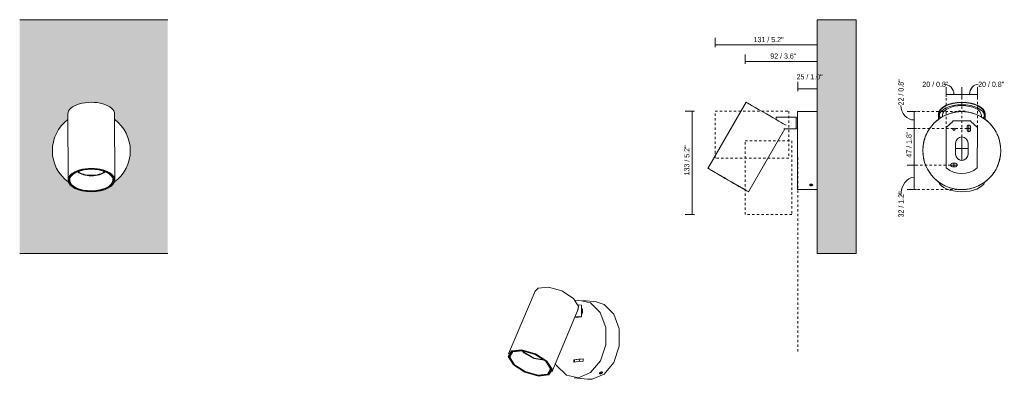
# Model space of a CAD drawing. Header units: millimetres. Extents: x -6669 to -5406, y -11 to 6739.
# Tile 1 of 2: x -6669 to -5406, y -11 to 450. Entities that reach past the tile are written whole.
import ezdxf

# ---------------------------------------------------------------- set-up
doc = ezdxf.new("R2010")
doc.units = ezdxf.units.MM
doc.linetypes.add('Dash', pattern=[6, 3, -3])
for name, color, linetype, lineweight in [('Cotas', 7, 'Continuous', 9), ('Cotas-3', 7, 'Continuous', 9), ('Lighthing Fixture Detail Wide Black', 7, 'Continuous', 20), ('Luminarias', 7, 'Continuous', 20), ('Muros', 7, 'Continuous', 9)]:
    doc.layers.add(name, color=color, linetype=linetype, lineweight=lineweight)
doc.layers.add('Lighthing Fixture Dim Grey Dash', color=7, linetype='Dash', lineweight=9, true_color=0xd2d2d2)
doc.styles.add('Arial Narrow', font='ARIALN.TTF', dxfattribs={"height": 6.6})
doc.dimstyles.new('FARO_-_2_2mm_Arial_Narrow_mm_Inch_Left', dxfattribs={"dimscale": 304.8, "dimtxt": 6.754644, "dimasz": 0, "dimexe": 0.029528, "dimexo": 0.0625, "dimgap": 0.004921, "dimtad": 1, "dimdec": 0, "dimzin": 0, "dimdsep": 46, "dimtxsty": 'Arial Narrow', "dimblk1": 'NONE', "dimblk2": 'NONE', "dimsah": 1, "dimcen": 0.09, "dimadec": 0, "dimazin": 0, "dimtfac": 1, "dimtdec": 4, "dimtix": 1, "dimtmove": 0, "dimatfit": 3, "dimfxl": 0.009843, "dimfxlon": 1, "dimtvp": 1, "dimtolj": 1, "dimtzin": 0, "dimarcsym": 2})
doc.dimstyles.new('FARO_-_2_2mm_Arial_Narrow_mm_Inch_Left_1', dxfattribs={"dimscale": 304.8, "dimtxt": 6.754644, "dimasz": 0, "dimexe": 0.029528, "dimexo": 0.0625, "dimgap": 0.004921, "dimtad": 1, "dimdec": 0, "dimzin": 0, "dimdsep": 46, "dimtxsty": 'Arial Narrow', "dimblk1": 'NONE', "dimblk2": 'NONE', "dimsah": 1, "dimcen": 0.09, "dimadec": 0, "dimazin": 0, "dimtfac": 1, "dimtdec": 4, "dimtix": 1, "dimtmove": 2, "dimatfit": 3, "dimfxl": 0.009843, "dimfxlon": 1, "dimtvp": 1, "dimtolj": 1, "dimtzin": 0, "dimarcsym": 2})
doc.dimstyles.new('FARO_-_2_2mm_Arial_Narrow_mm_Inch_Left_2', dxfattribs={"dimscale": 304.8, "dimtxt": 6.754644, "dimasz": 0, "dimexe": 0.029528, "dimexo": 0.0625, "dimgap": 0.004921, "dimtad": 1, "dimdec": 0, "dimzin": 0, "dimdsep": 46, "dimtxsty": 'Arial Narrow', "dimblk1": 'NONE', "dimblk2": 'NONE', "dimsah": 1, "dimcen": 0.09, "dimadec": 0, "dimazin": 0, "dimtfac": 1, "dimtdec": 4, "dimtix": 1, "dimtmove": 1, "dimatfit": 3, "dimfxl": 0.009843, "dimfxlon": 1, "dimtvp": 1, "dimtolj": 1, "dimtzin": 0, "dimarcsym": 2})

# ---------------------------------------------------------------- blocks, each defined once
blk = doc.blocks.new('43767 - 43767 STAN White wall lamp with switch-540624-Alzado_PDF')
at = {"layer": 'Luminarias'}
for p, q in [((-6607.1, 329), (-6606.9, 244.1)), ((-6546.9, 244.2), (-6547.1, 329.1)), ((-6605.3, 246), (-6605.4, 244.7)), ((-6604.1, 246.6), (-6603.5, 248.2)), ((-6549.6, 246.8), (-6550.2, 248.3)), ((-6548.3, 244.8), (-6548.4, 246.1))]:
    blk.add_line(p, q, dxfattribs=at)
for start, end in [(126.9732, 233.937), (306.4929, 53.1766)]:
    blk.add_arc((-6577, 282), 50, start, end, dxfattribs=at)
for centre, major_axis, start_param, end_param in [((-6577.1, 329), (30, 0.1), 0, 3.141593), ((-6576.9, 244.2), (30, 0.1), 0, 3.141593), ((-6576.9, 244.2), (28.7, 0.1), 0, 3.141593), ((-6576.9, 244.2), (28.5, 0.1), 0, 3.141593), ((-6576.9, 244.2), (27.7, 0.1), 0.184961, 2.956632), ((-6576.9, 259.6), (20, 0), 3.638071, 5.786707), ((-6576.9, 260.3), (20, 0), 3.688339, 5.736439), ((-6576.9, 244.2), (30, 0.1), 3.141593, 6.283185), ((-6576.9, 244.2), (28.7, 0.1), 3.141593, 6.283185), ((-6576.9, 244.2), (28.5, 0.1), 3.141593, 6.283185), ((-6576.9, 244.2), (27.7, 0.1), 3.036873, 3.141593), ((-6576.9, 244.2), (27.7, 0.1), 3.141593, 6.283185), ((-6576.9, 244.2), (27.7, 0.1), 0, 0.10472)]:
    blk.add_ellipse(centre, major_axis=major_axis, ratio=0.5, start_param=start_param, end_param=end_param, dxfattribs=at)
blk = doc.blocks.new('43767 - 43767 STAN White wall lamp with switch-540624-00 Isometrico PDF')
at = {"lineweight": 9}
blk.add_line((-7015.2, 11.4), (-7013.7, 14.3), dxfattribs=at)
at = {"layer": 'Luminarias', "color": 9, "lineweight": 9, "true_color": 0xc0c0c0}
for p, q in [((-7071.4, 101.7), (-7105.4, 21.2)), ((-7019.5, 89.2), (-7015.9, 89.9)), ((-6992.8, 87.9), (-7010.2, 89.8)), ((-7050.1, -2.2), (-7016.1, 78.4)), ((-7011.7, 83.6), (-7016.3, 84.1)), ((-7011.7, 68.7), (-7011.7, 83.6)), ((-7011.7, 68.7), (-7020.7, 67.7)), ((-7019.9, 69.6), (-7011.7, 68.7)), ((-7015.9, 68.2), (-7016, 68.2)), ((-7015.7, 68.3), (-7015.9, 68.2)), ((-7085.7, 23.2), (-7087.4, 25.3)), ((-7103.3, 22.1), (-7103.8, 21)), ((-7102.2, 22), (-7101.1, 23.1)), ((-7099.6, 18.6), (-7099.7, 18.6)), ((-7085.9, 22.6), (-7088.2, 25.1)), ((-7021.9, 13.6), (-7015.8, 14.3)), ((-7021.9, 10.7), (-7021.9, 13.6)), ((-7021.9, 13.6), (-7020.7, 13.5)), ((-7014.5, 14.2), (-7020.7, 13.5)), ((-7020.7, 13.5), (-7020.7, 10.8)), ((-7015.8, 14.3), (-7009.6, 15)), ((-7009.6, 14.7), (-7014.5, 14.2)), ((-7009.6, 15), (-7009.6, 12)), ((-7051.7, 0.7), (-7051.7, 2.2)), ((-7051.3, -1.2), (-7050.8, 0.3)), ((-7015.8, 11.3), (-7021.9, 10.7)), ((-7009.6, 12), (-7015.8, 11.3)), ((-7021.4, -9.5), (-7004, -11.5)), ((-6998.3, -11.5), (-7004, -11.5)), ((-6988.2, -4.3), (-6988.6, -4.2)), ((-6986.9, -2.4), (-6986.8, -2.3))]:
    blk.add_line(p, q, dxfattribs=at)
for points in [[(-7022.2, 92.4, 0), (-7037, 101.9, 0), (-7054.3, 106.9, 0), (-7067.7, 105.4, 0), (-7071.7, 101, 0)], [(-7016.4, 77.8, 0), (-7015.7, 82, 0), (-7022.2, 92.4, 0)], [(-7015.9, 89.9, 0), (-7000.3, 86.6, 0), (-6987.8, 74.2, 0), (-6980.8, 55, 0), (-6980.8, 32.9, 0), (-6987.7, 12.2, 0), (-7000.2, -2.9, 0), (-7015.7, -9.5, 0)], [(-7011.7, 80.1, 0), (-7011.4, 79.5, 0), (-7010.8, 77.9, 0), (-7010.7, 76, 0)], [(-7010.7, 76, 0), (-7010.8, 74.1, 0), (-7011.4, 72.3, 0), (-7011.7, 71.7, 0)], [(-6993.1, 87.9, 0), (-6982.9, 84.7, 0), (-6970.4, 72.2, 0), (-6963.4, 53.1, 0), (-6963.4, 31, 0), (-6970.3, 10.3, 0), (-6982.8, -4.9, 0), (-6998.3, -11.5, 0)], [(-7099.3, 7.2, 0), (-7105.8, 17.6, 0), (-7101.6, 24.9, 0), (-7088.3, 26.3, 0), (-7070.9, 21.3, 0), (-7056.2, 11.8, 0)], [(-7098.4, 7.3, 0), (-7104.6, 17.2, 0), (-7100.6, 24.2, 0), (-7087.8, 25.6, 0), (-7071.2, 20.8, 0), (-7057.1, 11.7, 0)], [(-7057.2, 11.7, 0), (-7071.3, 20.8, 0), (-7087.8, 25.5, 0), (-7100.5, 24.1, 0), (-7104.4, 17.2, 0), (-7098.2, 7.3, 0)], [(-7097.7, 7.3, 0), (-7103.7, 17, 0), (-7099.8, 23.7, 0), (-7087.5, 25.1, 0), (-7071.5, 20.5, 0), (-7057.8, 11.7, 0)], [(-7059.2, 12.9, 0), (-7059.5, 12.9, 0), (-7073.2, 15.1, 0), (-7085.9, 22.6, 0)], [(-7059.8, 13.4, 0), (-7072.9, 15.7, 0), (-7085.7, 23.2, 0)], [(-7056.2, 11.8, 0), (-7049.7, 1.4, 0), (-7053.9, -5.9, 0), (-7067.2, -7.3, 0), (-7084.5, -2.4, 0), (-7099.3, 7.2, 0)], [(-7051.6, -2.3, 0), (-7054.9, -5.2, 0), (-7067.6, -6.6, 0), (-7084.2, -1.8, 0), (-7098.4, 7.3, 0)], [(-7098.2, 7.3, 0), (-7084.2, -1.8, 0), (-7067.7, -6.5, 0), (-7055, -5.1, 0), (-7051, 1.8, 0), (-7057.2, 11.7, 0)], [(-7057.8, 11.7, 0), (-7051.8, 2, 0), (-7055.6, -4.7, 0), (-7068, -6.1, 0), (-7084, -1.5, 0), (-7097.7, 7.3, 0)], [(-7057.1, 11.7, 0), (-7050.9, 1.8, 0), (-7051.2, -1.4, 0)], [(-7015.7, -9.5, 0), (-7031.3, -6.3, 0), (-7043.8, 6.1, 0), (-7045.4, 8.9, 0)], [(-6988.7, -4, 0), (-6988.8, -3.9, 0), (-6988.7, -3.6, 0), (-6988.5, -3.3, 0), (-6988, -2.9, 0), (-6987.5, -2.5, 0), (-6986.8, -2.3, 0), (-6986.2, -2.1, 0), (-6985.6, -2.1, 0)], [(-6985.6, -2.1, 0), (-6985.2, -2.2, 0), (-6985, -2.5, 0), (-6985, -2.8, 0), (-6985.3, -3.2, 0), (-6985.7, -3.6, 0), (-6986.3, -3.9, 0), (-6987, -4.1, 0), (-6987.6, -4.3, 0), (-6988.2, -4.3, 0)]]:
    blk.add_polyline3d(points, dxfattribs=at)
blk = doc.blocks.new('43767 - 43767 STAN White wall lamp with switch-540624-Lateral_PDF')
at = {"lineweight": 9}
blk.add_open_spline([(-3269, 254.2), (-3269, 254.1), (-3269, 254), (-3269, 253.8)], degree=3, dxfattribs=at)
at = {"layer": 'Luminarias'}
for p, q in [((-3360.1, 344), (-3409.1, 259.2)), ((-3269, 332), (-3294, 332)), ((-3294, 232), (-3294, 332)), ((-3295.7, 325), (-3321.5, 325)), ((-3321.5, 325), (-3321.5, 321.8)), ((-3295.7, 310), (-3295.7, 325)), ((-3294, 324.1), (-3295.7, 324.1)), ((-3357.1, 229.2), (-3310.4, 310)), ((-3311.6, 310), (-3295.7, 310)), ((-3295.7, 310.9), (-3294, 311)), ((-3295.7, 310), (-3295.7, 310)), ((-3408, 258.5), (-3408, 258.5)), ((-3407.8, 258.4), (-3407.8, 258.4)), ((-3395.5, 251.2), (-3395.4, 251.2)), ((-3393.2, 250.1), (-3393.2, 250)), ((-3359.5, 230.5), (-3359.4, 230.5)), ((-3294, 232), (-3269, 232)), ((-3294, 232), (-3294, 232))]:
    blk.add_line(p, q, dxfattribs=at)
for centre, major_axis, start_param, end_param in [((-3334.1, 329), (-26, 15), 4.713573, 6.284369), ((-3334.1, 329), (-26, 15), 3.394336, 4.713573), ((-3383.1, 244.2), (-26, 15), 4.713573, 6.284369), ((-3383.1, 244.2), (-24, 13.9), 6.282532, 6.284369), ((-3383.1, 244.2), (-24, 13.9), 0.34654, 1.57198), ((-3383.1, 244.2), (-26, 15), 3.141593, 4.713573), ((-3383.1, 244.2), (-24, 13.9), 1.57198, 2.797421), ((-3383.1, 244.2), (-24, 13.9), 3.771095, 3.773061)]:
    blk.add_ellipse(centre, major_axis=major_axis, ratio=0.002051, start_param=start_param, end_param=end_param, dxfattribs=at)
for points, knots in [([(-3276.7, 237), (-3277, 237), (-3277.3, 237), (-3277.7, 237.1), (-3278, 237.2), (-3278.3, 237.3), (-3278.5, 237.5), (-3278.6, 237.6), (-3278.7, 237.8), (-3278.7, 237.9), (-3278.7, 238.1), (-3278.6, 238.2), (-3278.5, 238.4), (-3278.3, 238.6), (-3278, 238.7), (-3277.4, 238.9), (-3277, 238.9), (-3276.7, 238.9)], [0, 0, 0, 0, 0.111111, 0.166667, 0.222222, 0.277778, 0.333333, 0.388889, 0.444444, 0.513889, 0.548611, 0.583333, 0.652778, 0.722222, 0.791667, 0.861111, 1, 1, 1, 1]), ([(-3277.6, 238.8), (-3277.6, 238.8), (-3277.3, 238.7), (-3277, 238.7), (-3276.7, 238.7)], [-0.1499568, -0.1499568, -0.1499568, -0.1499568, -0.1111111, 0, 0, 0, 0]), ([(-3276.7, 238.9), (-3276.6, 238.9), (-3276.4, 238.9), (-3276, 238.9), (-3275.7, 238.8), (-3275.4, 238.7), (-3275.2, 238.6), (-3275, 238.4), (-3274.8, 238.3), (-3274.7, 238.1), (-3274.7, 237.9), (-3274.7, 237.8), (-3274.8, 237.7), (-3274.9, 237.5), (-3275.2, 237.3), (-3275.5, 237.2), (-3276, 237.1), (-3276.4, 237), (-3276.7, 237)], [0, 0, 0, 0, 0.055556, 0.111111, 0.166667, 0.222222, 0.277778, 0.333333, 0.388889, 0.444444, 0.513889, 0.548611, 0.583333, 0.652778, 0.722222, 0.791667, 0.861111, 1, 1, 1, 1]), ([(-3276.7, 238.7), (-3276.5, 238.7), (-3276.2, 238.7), (-3275.8, 238.7), (-3275.8, 238.8)], [-1, -1, -1, -1, -0.8888889, -0.8373837, -0.8373837, -0.8373837, -0.8373837])]:
    blk.add_open_spline(points, degree=3, knots=knots, dxfattribs=at)
for points in [[(-3276.7, 238.8), (-3277, 238.8), (-3277.2, 238.8), (-3277.4, 238.7)], [(-3276, 238.7), (-3276.3, 238.8), (-3276.5, 238.8), (-3276.7, 238.8)]]:
    blk.add_open_spline(points, degree=3, dxfattribs=at)
blk = doc.blocks.new('43767 - 43767 STAN White wall lamp with switch-540624-Alzado_PDF Fixing')
at = {"lineweight": 9}
for p, q in [((6565.6, 320.2), (6588.6, 320.2)), ((6585, 277.5), (6585, 277.5))]:
    blk.add_line(p, q, dxfattribs=at)
for centre, radius, start, end in [((6567.1, 309.5), 1.5, 89.8643, 269.8643), ((6567.1, 309.5), 1.25, 359.8643, 179.8643), ((6567.1, 309.5), 1.25, 179.8643, 359.8643), ((6567.1, 309.5), 1.5, 269.8643, 89.8643), ((6586.1, 312.5), 2.25, 149.2024, 164.6397), ((6586.1, 308.5), 2.25, 195.0746, 210.4755), ((6586.1, 312.5), 2.25, 105.2134, 120.6391), ((6586.1, 308.5), 2.25, 239.3672, 254.7793), ((6586.1, 308.5), 2.25, 285.2141, 300.6399), ((6586.1, 312.5), 2.25, 59.3665, 74.7787), ((6586.1, 312.5), 2.25, 15.3529, 30.8035), ((6586.1, 308.5), 2.25, 329.5313, 344.9183), ((6577, 291.5), 8, 359.8643, 179.8643), ((6565, 263.5), 2.25, 105.3529, 120.8035), ((6577, 277.5), 8, 179.8643, 359.8643), ((6569, 263.5), 2.25, 59.2024, 74.6397), ((6565, 263.5), 2.25, 149.3665, 164.7787), ((6565, 263.5), 2.25, 195.2134, 210.6391), ((6565, 263.5), 2.25, 239.2024, 254.6397), ((6569, 263.5), 2.25, 285.3529, 300.8035), ((6569, 263.5), 2.25, 15.2134, 30.6391), ((6569, 263.5), 2.25, 329.3665, 344.7787)]:
    blk.add_arc(centre, radius, start, end, dxfattribs=at)
at = {"layer": 'Luminarias'}
for p, q in [((6547.1, 329.1), (6547, 322)), ((6607, 321.9), (6607.1, 329)), ((6552.1, 327.5), (6552.1, 326.6)), ((6602.1, 326.5), (6602, 327.4))]:
    blk.add_line(p, q, dxfattribs=at)
for start, end in [(94.15, 115.5786), (64.15, 85.5786), (124.15, 145.5786), (34.15, 55.5786), (154.15, 175.5786), (4.15, 25.5786), (184.15, 205.5786), (334.15, 355.5786), (214.15, 235.5786), (304.15, 325.5786), (244.15, 265.5786), (274.15, 295.5786)]:
    blk.add_arc((6577, 282), 50, start, end, dxfattribs=at)
for centre, major_axis, start_param, end_param in [((6577.1, 329), (-30, 0.1), 3.141593, 6.283185), ((6577.1, 329), (-29.2, 0.1), 3.141593, 6.283185), ((6577.1, 329), (-30, 0.1), 0, 0.377968), ((6577.1, 329), (-29.2, 0.1), 0, 0.362062), ((6577.1, 326.4), (-29, 0.1), 3.191523, 6.233255), ((6577.1, 327.3), (-25, 0.1), 3.141593, 6.283185), ((6577.1, 329), (-29.2, 0.1), 2.783215, 3.141593), ((6577.1, 329), (-30, 0.1), 2.766209, 3.141593), ((6577.1, 327.3), (-25, 0.1), 0, 0.147489), ((6577.1, 326.4), (-25, 0.1), 0, 0.086417), ((6577.1, 327.3), (-25, 0.1), 3.000047, 3.141593), ((6577.1, 326.4), (-25, 0.1), 3.060415, 3.141593), ((6576.9, 244.2), (-30, 0.1), 0.159748, 2.976295)]:
    blk.add_ellipse(centre, major_axis=major_axis, ratio=0.5, start_param=start_param, end_param=end_param, dxfattribs=at)
for points in [[(6551.7, 238.9), (6551.7, 238.9), (6551.7, 238.9), (6551.8, 238.9), (6551.9, 238.8), (6552.1, 238.7), (6552.3, 238.6), (6552.5, 238.4), (6552.8, 238.3), (6553, 238.1), (6553.1, 238.1)], [(6598.6, 236.9), (6598.6, 236.9), (6598.6, 236.9), (6598.7, 237), (6598.8, 237), (6599, 237.1), (6599.2, 237.2), (6599.5, 237.4), (6599.8, 237.5), (6600, 237.6), (6600.1, 237.7)]]:
    blk.add_open_spline(points, degree=3, dxfattribs=at)
for points, knots in [([(6553.1, 238.1), (6553.1, 238.1), (6552.9, 238.2), (6552.6, 238.4), (6552.3, 238.6), (6552, 238.7), (6551.7, 238.9), (6551.7, 238.9), (6551.7, 238.9)], [0.5486111, 0.5486111, 0.5486111, 0.5486111, 0.5833333, 0.6527778, 0.7222222, 0.7916667, 0.8611111, 1, 1, 1, 1]), ([(6553.7, 237.8), (6553.7, 237.8), (6553.9, 237.7), (6554.2, 237.5), (6554.6, 237.3), (6554.8, 237.2), (6555.1, 237.1), (6555.2, 237), (6555.2, 237)], [0.5486111, 0.5486111, 0.5486111, 0.5486111, 0.5833333, 0.6527778, 0.7222222, 0.7916667, 0.8611111, 1, 1, 1, 1]), ([(6555.2, 237), (6555.2, 237), (6555.1, 237), (6555, 237.1), (6554.8, 237.2), (6554.6, 237.3), (6554.3, 237.5), (6554, 237.6), (6553.8, 237.7), (6553.7, 237.8)], [0, 0, 0, 0, 0.1111111, 0.1666667, 0.2222222, 0.2777778, 0.3333333, 0.3888889, 0.4444444, 0.4444444, 0.4444444, 0.4444444]), ([(6600.1, 237.7), (6600, 237.6), (6599.9, 237.5), (6599.5, 237.4), (6599.2, 237.2), (6598.9, 237.1), (6598.7, 237), (6598.6, 236.9), (6598.6, 236.9)], [0.5486111, 0.5486111, 0.5486111, 0.5486111, 0.5833333, 0.6527778, 0.7222222, 0.7916667, 0.8611111, 1, 1, 1, 1]), ([(6600.6, 238), (6600.7, 238), (6600.9, 238.1), (6601.2, 238.3), (6601.5, 238.4), (6601.8, 238.6), (6602, 238.7), (6602.1, 238.8), (6602.1, 238.8)], [0.5486111, 0.5486111, 0.5486111, 0.5486111, 0.5833333, 0.6527778, 0.7222222, 0.7916667, 0.8611111, 1, 1, 1, 1]), ([(6602.1, 238.8), (6602.1, 238.8), (6602.1, 238.8), (6601.9, 238.7), (6601.7, 238.6), (6601.5, 238.4), (6601.3, 238.3), (6601, 238.1), (6600.8, 238), (6600.7, 238)], [0, 0, 0, 0, 0.1111111, 0.1666667, 0.2222222, 0.2777778, 0.3333333, 0.3888889, 0.4444444, 0.4444444, 0.4444444, 0.4444444])]:
    blk.add_open_spline(points, degree=3, knots=knots, dxfattribs=at)
blk = doc.blocks.new('DIMBLOCK2-Lateral_PDF')
at = {"layer": 'Cotas-3', "color": 251, "true_color": 0x5b5b5b}
for p, q in [((-5776.6, 417.7), (-5776.6, 426.7)), ((-5645.7, 417.7), (-5776.6, 417.7)), ((-5776.6, 417.7), (-5776.6, 414.7)), ((-5645.7, 417.7), (-5645.7, 420.7)), ((-5645.7, 417.7), (-5645.7, 408.7))]:
    blk.add_line(p, q, dxfattribs=at)
at = {"layer": 'Cotas-3', "color": 0, "insert": (-5727.3, 427.8), "char_height": 6.6, "width": 38.598, "attachment_point": 1, "line_spacing_factor": 0.974696, "style": 'Arial Narrow'}
blk.add_mtext('131 / 5.2"', dxfattribs=at)
blk = doc.blocks.new('_None')
blk = doc.blocks.new('DIMBLOCK3-Lateral_PDF')
at = {"layer": 'Cotas-3', "color": 251, "true_color": 0x5b5b5b}
for p, q in [((-5806.3, 332.5), (-5815.3, 332.5)), ((-5806.3, 332.5), (-5806.3, 200)), ((-5806.3, 332.5), (-5803.3, 332.5)), ((-5806.3, 200), (-5815.3, 200)), ((-5806.3, 200), (-5803.3, 200))]:
    blk.add_line(p, q, dxfattribs=at)
at = {"layer": 'Cotas-3', "color": 0, "insert": (-5816.3, 250.2), "char_height": 6.6, "width": 38.598, "attachment_point": 1, "rotation": 90, "line_spacing_factor": 0.974696, "style": 'Arial Narrow'}
blk.add_mtext('133 / 5.2"', dxfattribs=at)
blk = doc.blocks.new('DIMBLOCK4-Lateral_PDF')
at = {"layer": 'Cotas-3', "color": 251, "true_color": 0x5b5b5b}
for p, q in [((-5738.1, 396.5), (-5738.1, 405.5)), ((-5738.1, 396.5), (-5645.7, 396.5)), ((-5738.1, 396.5), (-5738.1, 393.5)), ((-5645.7, 396.5), (-5645.7, 399.5)), ((-5645.7, 396.5), (-5645.7, 387.5))]:
    blk.add_line(p, q, dxfattribs=at)
at = {"layer": 'Cotas-3', "color": 0, "insert": (-5705.9, 406.6), "char_height": 6.6, "width": 33.58, "attachment_point": 1, "line_spacing_factor": 0.974696, "style": 'Arial Narrow'}
blk.add_mtext('92 / 3.6"', dxfattribs=at)
blk = doc.blocks.new('DIMBLOCK5-Lateral_PDF')
at = {"layer": 'Cotas-3', "color": 251, "true_color": 0x5b5b5b}
for p, q in [((-5670.7, 361.2), (-5670.7, 370.2)), ((-5670.7, 361.2), (-5645.7, 361.2)), ((-5670.7, 361.2), (-5670.7, 358.2)), ((-5645.7, 361.2), (-5645.7, 364.2)), ((-5645.7, 361.2), (-5645.7, 352.2))]:
    blk.add_line(p, q, dxfattribs=at)
at = {"layer": 'Cotas-3', "color": 0, "insert": (-5672.2, 380), "char_height": 6.6, "width": 33.58, "attachment_point": 1, "line_spacing_factor": 0.974696, "style": 'Arial Narrow'}
blk.add_mtext('25 / 1.0"', dxfattribs=at)
blk = doc.blocks.new('DIMBLOCK6-Alzado_PDF Fixing')
at = {"layer": 'Cotas-3', "color": 251, "true_color": 0x5b5b5b}
for p, q in [((-5521.3, 332), (-5530.3, 332)), ((-5521.3, 332), (-5521.3, 310.5)), ((-5521.3, 332), (-5518.3, 332)), ((-5521.3, 310.5), (-5530.3, 310.5)), ((-5521.3, 310.5), (-5518.3, 310.5))]:
    blk.add_line(p, q, dxfattribs=at)
blk.add_ellipse((-5521.3, 340), major_axis=(0, 18.7), ratio=0.912022, start_param=1.570796, end_param=3.141593, dxfattribs=at)
at = {"layer": 'Cotas-3', "color": 0, "insert": (-5541.5, 340), "char_height": 6.6, "width": 33.58, "attachment_point": 1, "rotation": 90, "line_spacing_factor": 0.974696, "style": 'Arial Narrow'}
blk.add_mtext('22 / 0.8"', dxfattribs=at)
blk = doc.blocks.new('DIMBLOCK7-Alzado_PDF Fixing')
at = {"layer": 'Cotas-3', "color": 251, "true_color": 0x5b5b5b}
for p, q in [((-5521.3, 310.5), (-5530.3, 310.5)), ((-5521.3, 310.5), (-5521.3, 263.5)), ((-5521.3, 310.5), (-5518.3, 310.5)), ((-5521.3, 263.5), (-5530.3, 263.5)), ((-5521.3, 263.5), (-5518.3, 263.5))]:
    blk.add_line(p, q, dxfattribs=at)
at = {"layer": 'Cotas-3', "color": 0, "insert": (-5531.3, 273), "char_height": 6.6, "width": 33.58, "attachment_point": 1, "rotation": 90, "line_spacing_factor": 0.974696, "style": 'Arial Narrow'}
blk.add_mtext('47 / 1.8"', dxfattribs=at)
blk = doc.blocks.new('DIMBLOCK8-Alzado_PDF Fixing')
at = {"layer": 'Cotas-3', "color": 251, "true_color": 0x5b5b5b}
for p, q in [((-5521.3, 263.5), (-5530.3, 263.5)), ((-5521.3, 263.5), (-5521.3, 232)), ((-5521.3, 263.5), (-5518.3, 263.5)), ((-5521.3, 232), (-5530.3, 232)), ((-5521.3, 232), (-5518.3, 232))]:
    blk.add_line(p, q, dxfattribs=at)
blk.add_ellipse((-5521.3, 224.2), major_axis=(0, 23.6), ratio=0.722588, start_param=0, end_param=1.570796, dxfattribs=at)
at = {"layer": 'Cotas-3', "color": 0, "insert": (-5541.5, 196.2), "char_height": 6.6, "width": 33.58, "attachment_point": 1, "rotation": 90, "line_spacing_factor": 0.974696, "style": 'Arial Narrow'}
blk.add_mtext('32 / 1.2"', dxfattribs=at)
blk = doc.blocks.new('DIMBLOCK9-Alzado_PDF Fixing')
at = {"layer": 'Cotas-3', "color": 251, "true_color": 0x5b5b5b}
for p, q in [((-5480.2, 354.2), (-5480.2, 363.2)), ((-5480.2, 354.2), (-5460.2, 354.2)), ((-5480.2, 354.2), (-5480.2, 351.2)), ((-5460.2, 354.2), (-5460.2, 363.2)), ((-5460.2, 354.2), (-5460.2, 351.2))]:
    blk.add_line(p, q, dxfattribs=at)
blk.add_ellipse((-5482.8, 354.2), major_axis=(0, 13), ratio=0.966185, start_param=4.712389, end_param=6.283185, dxfattribs=at)
at = {"layer": 'Cotas-3', "color": 0, "insert": (-5510.8, 370.4), "char_height": 6.6, "width": 33.58, "attachment_point": 1, "line_spacing_factor": 0.974696, "style": 'Arial Narrow'}
blk.add_mtext('20 / 0.8"', dxfattribs=at)
blk = doc.blocks.new('DIMBLOCK10-Alzado_PDF Fixing')
at = {"layer": 'Cotas-3', "color": 251, "true_color": 0x5b5b5b}
for p, q in [((-5460.2, 354.2), (-5460.2, 363.2)), ((-5460.2, 354.2), (-5440.2, 354.2)), ((-5460.2, 354.2), (-5460.2, 351.2)), ((-5440.2, 354.2), (-5440.2, 363.2)), ((-5440.2, 354.2), (-5440.2, 351.2))]:
    blk.add_line(p, q, dxfattribs=at)
blk.add_ellipse((-5439.2, 354.2), major_axis=(0, 13), ratio=0.841298, start_param=0, end_param=1.570796, dxfattribs=at)
at = {"layer": 'Cotas-3', "color": 0, "insert": (-5439.2, 370.4), "char_height": 6.6, "width": 33.58, "attachment_point": 1, "line_spacing_factor": 0.974696, "style": 'Arial Narrow'}
blk.add_mtext('20 / 0.8"', dxfattribs=at)

msp = doc.modelspace()

# ---------------------------------------------------------------- hatches: boundary and pattern name
at = {"layer": 'Muros', "true_color": 0xf7f7f7}
h = msp.add_hatch(color=7, dxfattribs=at)
h.paths.add_polyline_path([(-6668.9, 150), (-6479, 150), (-6479, 450), (-6668.9, 450), (-6668.9, 233.1)])
h.paths.add_polyline_path([(-6576.8, 229.2), (-6580.6, 229.3), (-6583.1, 229.5), (-6586.1, 229.9), (-6589, 230.4), (-6591.8, 231.1), (-6594.5, 232), (-6597.3, 233.1), (-6599.1, 234.1), (-6601.1, 235.3), (-6602.8, 236.6), (-6604.3, 238), (-6605.4, 239.5), (-6606.2, 241.1), (-6606.4, 241.6), (-6608.1, 242.9), (-6610.9, 245.3), (-6613.6, 247.9), (-6616, 250.8), (-6618.5, 254.1), (-6620.2, 256.9), (-6622, 260.2), (-6623.5, 263.6), (-6624.7, 267.2), (-6625.8, 271.1), (-6626.5, 274.8), (-6626.9, 278.6), (-6627, 282), (-6626.8, 285.8), (-6626.4, 289.5), (-6625.7, 293.2), (-6624.8, 296.6), (-6623.6, 300.2), (-6622.1, 303.6), (-6620.4, 306.9), (-6618.4, 310.1), (-6616.2, 313.1), (-6613.7, 315.9), (-6611.1, 318.6), (-6608.3, 321), (-6607, 321.9), (-6607.1, 329), (-6606.9, 330.5), (-6606.4, 332.1), (-6605.6, 333.6), (-6604.5, 335.1), (-6602.9, 336.6), (-6601.2, 337.9), (-6599.2, 339.1), (-6597, 340.2), (-6594.5, 341.2), (-6591.9, 342), (-6589.1, 342.7), (-6585.8, 343.4), (-6583.1, 343.7), (-6580, 343.9), (-6576.9, 344), (-6573.9, 344), (-6570.7, 343.7), (-6567.6, 343.3), (-6564.7, 342.7), (-6561.9, 342), (-6559.3, 341.1), (-6556.8, 340.1), (-6554.6, 339), (-6552.6, 337.8), (-6550.9, 336.4), (-6549.7, 335.2), (-6548.5, 333.7), (-6547.7, 332.2), (-6547.2, 330.7), (-6547.1, 329.1), (-6547, 322), (-6545.9, 321.2), (-6543.1, 318.8), (-6540.4, 316.1), (-6538, 313.3), (-6535.8, 310.3), (-6533.8, 307.1), (-6532, 303.8), (-6530.5, 300.4), (-6529.3, 296.9), (-6528.2, 293), (-6527.5, 289.3), (-6527.1, 285.4), (-6527, 282), (-6527.1, 278.2), (-6527.5, 274.7), (-6528.2, 271), (-6529.2, 267.4), (-6530.4, 263.9), (-6531.9, 260.4), (-6533.6, 257.1), (-6535.6, 253.9), (-6537.8, 250.9), (-6540.3, 248.1), (-6542.9, 245.4), (-6545.7, 243), (-6547.3, 241.8), (-6547.5, 241.1), (-6548.3, 239.6), (-6549.6, 238), (-6550.9, 236.7), (-6552.6, 235.4), (-6554.5, 234.2), (-6556.8, 233.1), (-6559.2, 232.1), (-6562.3, 231.1), (-6565.2, 230.4), (-6568, 229.9), (-6570.9, 229.5), (-6573.9, 229.2), (-6576.6, 229.2)])
msp.add_hatch(color=7, dxfattribs=at).paths.add_polyline_path([(-5645.7, 150), (-5595.7, 150), (-5595.7, 450), (-5645.7, 450), (-5645.7, 172)])
at = {"layer": 'Muros', "true_color": 0xfafafa}
msp.add_hatch(color=7, dxfattribs=at).paths.add_polyline_path([(-5595.7, 150), (-5595.7, 450), (-5645.7, 450), (-5645.7, 150)])

# ---------------------------------------------------------------- linework, layer by layer
at = {"layer": 'Lighthing Fixture Detail Wide Black'}
for p, q in [((-5480.2, 311.7), (-5471.6, 319.2)), ((-5471.6, 319.2), (-5471.6, 320.2)), ((-5471.6, 320.2), (-5448.6, 320.2)), ((-5448.6, 320.2), (-5448.6, 319.2)), ((-5448.6, 319.2), (-5440.2, 311.6)), ((-5480.3, 259.7), (-5480.2, 311.7)), ((-5453.4, 312.5), (-5453.4, 308.5)), ((-5448.9, 310.5), (-5453.4, 310.5)), ((-5451.2, 306.3), (-5451.2, 314.8)), ((-5448.9, 308.5), (-5448.9, 312.5)), ((-5440.2, 311.6), (-5440.3, 259.7)), ((-5468.2, 291.5), (-5468.2, 277.5)), ((-5460.2, 269.5), (-5460.2, 299.5)), ((-5452.2, 277.5), (-5452.2, 291.5)), ((-5468.2, 284.5), (-5452.2, 284.5)), ((-5468.3, 265.8), (-5472.3, 265.8)), ((-5470.3, 261.3), (-5470.3, 265.8)), ((-5466, 263.5), (-5474.5, 263.5)), ((-5472.3, 261.3), (-5468.3, 261.3))]:
    msp.add_line(p, q, dxfattribs=at)
for centre, radius, start, end in [((-5460.2, 282), 50, 89.8643, 269.8643), ((-5460.2, 282), 50, 269.8643, 89.8643), ((-5451.2, 312.5), 2.25, 0, 180), ((-5451.2, 308.5), 2.25, 180, 0), ((-5460.2, 291.5), 8, 0, 180), ((-5472.3, 263.5), 2.25, 90, 270), ((-5468.3, 263.5), 2.25, 270, 90), ((-5460.2, 277.5), 8, 180, 360), ((-5460.3, 284.4), 31.8, 231.0093, 308.991)]:
    msp.add_arc(centre, radius, start, end, dxfattribs=at)
at = {"layer": 'Lighthing Fixture Dim Grey Dash'}
for p, q in [((-5645.7, 450), (-5645.7, 445)), ((-5460.2, 299.5), (-5460.2, 354.5)), ((-5480.2, 310.5), (-5480.2, 352.4)), ((-5440.2, 311.6), (-5440.2, 352.4)), ((-5776.6, 272.5), (-5776.6, 332.5)), ((-5776.6, 332.5), (-5682.1, 332.5)), ((-5682.1, 332.5), (-5682.1, 272.5)), ((-5460.2, 332), (-5518.2, 332)), ((-5453.4, 310.5), (-5518.2, 310.5)), ((-5738.1, 294.5), (-5678.1, 294.5)), ((-5738.1, 200), (-5738.1, 294.5)), ((-5678.1, 294.5), (-5678.1, 200)), ((-5682.1, 272.5), (-5776.6, 272.5)), ((-5670.7, 273), (-5670.7, 21.3)), ((-5474.5, 263.5), (-5518.2, 263.5)), ((-5460.2, 232), (-5518.2, 232)), ((-5678.1, 200), (-5738.1, 200))]:
    msp.add_line(p, q, dxfattribs=at)
msp.add_arc((-5460.7, 303), 30, 69.0276, 114.2836, dxfattribs=at)
at = {"layer": 'Muros', "color": 253, "true_color": 0xaaaaaa}
for p, q in [((-6479, 450), (-6668.9, 450)), ((-5645.7, 150), (-5645.7, 450)), ((-5595.7, 450), (-5645.7, 450)), ((-5595.7, 450), (-5595.7, 150)), ((-6668.9, 150), (-6479, 150)), ((-5595.7, 150), (-5645.7, 150))]:
    msp.add_line(p, q, dxfattribs=at)

# ---------------------------------------------------------------- block references
at = {"layer": 'Luminarias'}
for name, p in [('43767 - 43767 STAN White wall lamp with switch-540624-Alzado_PDF', (0, 0)), ('43767 - 43767 STAN White wall lamp with switch-540624-Lateral_PDF', (-2376.8, 0)), ('43767 - 43767 STAN White wall lamp with switch-540624-Alzado_PDF Fixing', (-12037.2, 0))]:
    msp.add_blockref(name, p, dxfattribs=at)
at = {"layer": 'Luminarias', "color": 9, "lineweight": 9, "true_color": 0xc0c0c0}
msp.add_blockref('43767 - 43767 STAN White wall lamp with switch-540624-00 Isometrico PDF', (1063.8, 0), dxfattribs=at)

# ---------------------------------------------------------------- dimensions: what is measured, and where the dimension line sits
at = {"layer": 'Cotas', "color": 251, "true_color": 0x5b5b5b}
for base, p1, p2, angle, override, picture, middle in [((-5776.6, 417.7), (-5645.7, 420.7), (-5776.6, 414.7), 0, {"dimpost": '<>', "dimfxl": 131.010326}, 'DIMBLOCK2-Lateral_PDF', (-5711.2, 423.5)), ((-5806.2781, 199.9614), (-5803.2781, 332.5115), (-5803.2781, 199.9614), 90, {"dimpost": '<>', "dimfxl": 132.550079}, 'DIMBLOCK3-Lateral_PDF', (-5812.0505, 266.2364)), ((-5521.3, 263.5), (-5518.3, 310.5), (-5518.3, 263.5), 90, {"dimpost": '<>', "dimfxl": 46.964954}, 'DIMBLOCK7-Alzado_PDF Fixing', (-5527, 287))]:
    dim = msp.add_linear_dim(base=base, p1=p1, p2=p2, angle=angle, dimstyle='FARO_-_2_2mm_Arial_Narrow_mm_Inch_Left', override=override, dxfattribs=at)
    dim.commit()
    dim.dimension.update_dxf_attribs({"geometry": picture, "text_midpoint": middle})
dim = msp.add_linear_dim(base=(-5645.7, 396.5), p1=(-5738.1, 393.5), p2=(-5645.7, 399.5), dimstyle='FARO_-_2_2mm_Arial_Narrow_mm_Inch_Left', override={"dimpost": '<>', "dimfxl": 92.522059}, dxfattribs=at)
dim.commit()
dim.dimension.update_dxf_attribs({"geometry": 'DIMBLOCK4-Lateral_PDF', "text_midpoint": (-5691.9, 402.3)})
for base, p1, p2, dimstyle, override, picture, middle in [((-5645.7, 361.2), (-5670.7, 358.2), (-5645.7, 364.2), 'FARO_-_2_2mm_Arial_Narrow_mm_Inch_Left_1', {"dimpost": '<>', "dimfxl": 25.70992}, 'DIMBLOCK5-Lateral_PDF', (-5655.4, 375.6)), ((-5460.2, 354.2), (-5480.2, 351.2), (-5460.2, 351.2), 'FARO_-_2_2mm_Arial_Narrow_mm_Inch_Left_2', {"dimpost": '<>', "dimfxl": 19.921997}, 'DIMBLOCK9-Alzado_PDF Fixing', (-5494, 366)), ((-5440.2, 354.2), (-5460.2, 351.2), (-5440.2, 351.2), 'FARO_-_2_2mm_Arial_Narrow_mm_Inch_Left_2', {"dimpost": '<>', "dimfxl": 20.080617}, 'DIMBLOCK10-Alzado_PDF Fixing', (-5422.4, 366))]:
    dim = msp.add_linear_dim(base=base, p1=p1, p2=p2, dimstyle=dimstyle, override=override, dxfattribs=at)
    dim.commit()
    dim.dimension.update_dxf_attribs({"geometry": picture, "text_midpoint": middle, "dimtype": 160})
for base, p1, p2, override, picture, middle in [((-5521.2558, 310.5017), (-5518.2558, 332.0176), (-5518.2558, 310.5017), {"dimpost": '<>', "dimfxl": 21.515923}, 'DIMBLOCK6-Alzado_PDF Fixing', (-5537.0736, 356.7431)), ((-5521.2558, 232.0179), (-5518.2558, 263.5368), (-5518.2558, 232.0179), {"dimpost": '<>', "dimfxl": 31.518843}, 'DIMBLOCK8-Alzado_PDF Fixing', (-5537.0736, 212.99))]:
    dim = msp.add_linear_dim(base=base, p1=p1, p2=p2, angle=90, dimstyle='FARO_-_2_2mm_Arial_Narrow_mm_Inch_Left_2', override=override, dxfattribs=at)
    dim.commit()
    dim.dimension.update_dxf_attribs({"geometry": picture, "text_midpoint": middle, "dimtype": 160, "text_rotation": 90})

doc.saveas('drawing.dxf')
